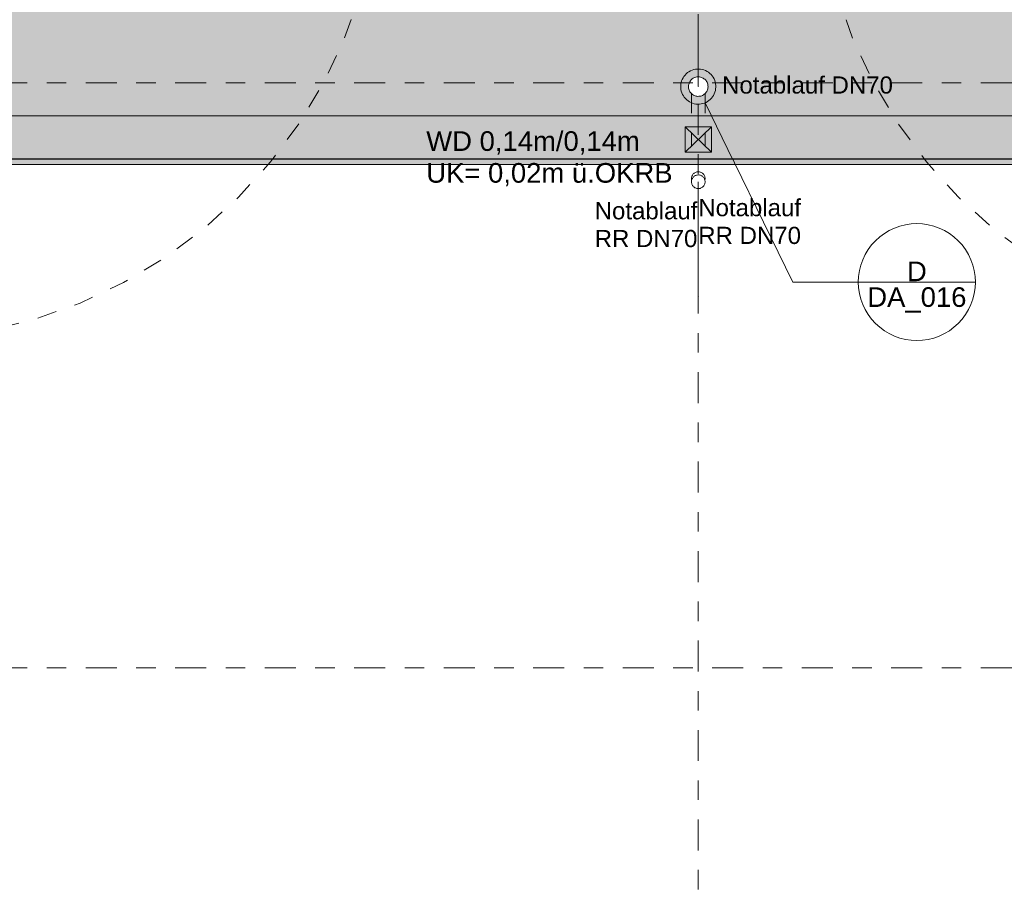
# Model space of a CAD drawing. Header units: metres. Extents: x -180 to 4, y -47 to 4.
# Tile 196 of 256: x -61.65 to -56.6, y -24.11 to -19.62. Entities that reach past the tile are written whole.
import ezdxf

# ---------------------------------------------------------------- set-up
doc = ezdxf.new("R2010")
doc.units = ezdxf.units.M
doc.header["$LTSCALE"] = 0.05
doc.header["$PDMODE"] = 1
doc.header["$PDSIZE"] = -2
for name, pattern in [('Linienart-50', [2.116531, 1.058062, -1.058469]), ('Linienart-53', [5.291531, 3.175, -1.058062, 0.352704, -0.705764]), ('VW-01 Strichlinie kurz', [1.999894, 0.999947, -0.999947])]:
    doc.linetypes.add(name, pattern=pattern)
for name, color, linetype, lineweight, true_color in [('30 -34 Innenwände- 11 Durchbruch', 4, 'Continuous', 9, 0x00ffff), ('30 -34 Innenwände- 6 Elemente', 7, 'Continuous', 9, 0xff6633), ('30 -35 Decken- 1 Konstruktion-Träger- Stahlbeton', 7, 'Continuous', 13, 0x33aa00), ('30 -35 Decken- 11 Bodendurchbruch', 7, 'Continuous', 15, 0x599559), ('30 -36 Dächer- 1 Konstruktion', 7, 'Continuous', 35, 0x6666cc), ('30 -36 Dächer- 3 Dachbeläge', 7, 'Continuous', 15, 0x9999ff), ('40 -41 Abwasser_Wasser_Gas- 1 Abwasser + sanitäre Anlagen', 7, 'Continuous', 9, 0xff6633), ('70 -72 Beschriftung- 1 Beschriftung allgemein', 7, 'Continuous', 9, 0xff6633), ('70 -72 Beschriftung- 7 Detailverweise', 7, 'Continuous', 9, 0x00dd00), ('CW-Unsichtbar', 7, 'Continuous', 9, 0x599559)]:
    doc.layers.add(name, color=color, linetype=linetype, lineweight=lineweight, true_color=true_color)
for name, color, linetype, lineweight in [('30 -36 Dächer- 9 Sonstiges zur KG360', 7, 'VW-01 Strichlinie kurz', 9), ('40 -41 Abwasser_Wasser_Gas- 2 Wasser-1', 7, 'Continuous', 15), ('70 -71 Achsen- 1 Gebäudeachsen', 7, 'Linienart-53', 18), ('Keine', 7, 'Continuous', 9)]:
    doc.layers.add(name, color=color, linetype=linetype, lineweight=lineweight)
doc.styles.add('Arial', font='arial.ttf')

# ---------------------------------------------------------------- blocks, each defined once
blk = doc.blocks.new('Gruppe')
at = {"color": 255, "linetype": 'Continuous', "lineweight": 5, "transparency": 33554687}
blk.add_wipeout([(-99.811, -19.947), (-74.281, -19.947), (-74.281, -20.337), (-50.311, -20.337), (-50.311, -19.947), (-24.781, -19.947), (-24.781, -20.337), (-0.031, -20.337), (-0.031, -11.697), (-33.811, -11.697), (-33.811, -11.307), (-49.531, -11.307), (-49.531, -11.697), (-83.311, -11.697), (-83.311, -11.307), (-99.811, -11.307)], dxfattribs=at).dxf.layer = '30 -36 Dächer- 1 Konstruktion'
at = {"layer": '30 -36 Dächer- 1 Konstruktion', "color": 7, "linetype": 'Continuous', "lineweight": 5, "transparency": 33554687, "flags": 128}
blk.add_lwpolyline([(-99.811, -19.947), (-74.281, -19.947), (-74.281, -20.337), (-50.311, -20.337), (-50.311, -19.947), (-24.781, -19.947), (-24.781, -20.337), (-0.031, -20.337), (-0.031, -11.697), (-33.811, -11.697), (-33.811, -11.307), (-49.531, -11.307), (-49.531, -11.697), (-83.311, -11.697), (-83.311, -11.307), (-99.811, -11.307)], close=True, dxfattribs=at)
at = {"color": 255, "linetype": 'Continuous', "lineweight": 5, "transparency": 33554687}
blk.add_wipeout([(-99.811, -19.947), (-74.281, -19.947), (-74.281, -20.337), (-50.311, -20.337), (-50.311, -19.947), (-24.781, -19.947), (-24.781, -20.337), (-0.031, -20.337), (-0.031, -11.697), (-33.811, -11.697), (-33.811, -11.307), (-49.531, -11.307), (-49.531, -11.697), (-83.311, -11.697), (-83.311, -11.307), (-99.811, -11.307)], dxfattribs=at).dxf.layer = '30 -36 Dächer- 1 Konstruktion'
at = {"layer": '30 -36 Dächer- 1 Konstruktion', "color": 7, "linetype": 'Continuous', "lineweight": 5, "transparency": 33554687, "flags": 128}
blk.add_lwpolyline([(-99.811, -19.947), (-74.281, -19.947), (-74.281, -20.337), (-50.311, -20.337), (-50.311, -19.947), (-24.781, -19.947), (-24.781, -20.337), (-0.031, -20.337), (-0.031, -11.697), (-33.811, -11.697), (-33.811, -11.307), (-49.531, -11.307), (-49.531, -11.697), (-83.311, -11.697), (-83.311, -11.307), (-99.811, -11.307)], close=True, dxfattribs=at)
at = {"color": 255, "linetype": 'Continuous', "lineweight": 5, "transparency": 33554687}
blk.add_wipeout([(-99.811, -19.947), (-74.281, -19.947), (-74.281, -20.337), (-50.311, -20.337), (-50.311, -19.947), (-24.781, -19.947), (-24.781, -20.337), (-0.031, -20.337), (-0.031, -11.697), (-33.811, -11.697), (-33.811, -11.307), (-49.531, -11.307), (-49.531, -11.697), (-83.311, -11.697), (-83.311, -11.307), (-99.811, -11.307)], dxfattribs=at).dxf.layer = '30 -36 Dächer- 1 Konstruktion'
at = {"layer": '30 -36 Dächer- 1 Konstruktion', "color": 7, "linetype": 'Continuous', "lineweight": 5, "transparency": 33554687, "flags": 128}
blk.add_lwpolyline([(-99.811, -19.947), (-74.281, -19.947), (-74.281, -20.337), (-50.311, -20.337), (-50.311, -19.947), (-24.781, -19.947), (-24.781, -20.337), (-0.031, -20.337), (-0.031, -11.697), (-33.811, -11.697), (-33.811, -11.307), (-49.531, -11.307), (-49.531, -11.697), (-83.311, -11.697), (-83.311, -11.307), (-99.811, -11.307)], close=True, dxfattribs=at)
at = {"color": 255, "linetype": 'Continuous', "lineweight": 5, "transparency": 33554687}
blk.add_wipeout([(-99.811, -19.947), (-74.281, -19.947), (-74.281, -20.337), (-50.311, -20.337), (-50.311, -19.947), (-24.781, -19.947), (-24.781, -20.337), (-0.031, -20.337), (-0.031, -11.697), (-33.811, -11.697), (-33.811, -11.307), (-49.531, -11.307), (-49.531, -11.697), (-83.311, -11.697), (-83.311, -11.307), (-99.811, -11.307)], dxfattribs=at).dxf.layer = '30 -36 Dächer- 1 Konstruktion'
at = {"layer": '30 -36 Dächer- 1 Konstruktion', "color": 7, "linetype": 'Continuous', "lineweight": 5, "transparency": 33554687, "flags": 128}
blk.add_lwpolyline([(-99.811, -19.947), (-74.281, -19.947), (-74.281, -20.337), (-50.311, -20.337), (-50.311, -19.947), (-24.781, -19.947), (-24.781, -20.337), (-0.031, -20.337), (-0.031, -11.697), (-33.811, -11.697), (-33.811, -11.307), (-49.531, -11.307), (-49.531, -11.697), (-83.311, -11.697), (-83.311, -11.307), (-99.811, -11.307)], close=True, dxfattribs=at)
at = {"color": 255, "linetype": 'Continuous', "lineweight": 5, "transparency": 33554687}
blk.add_wipeout([(-99.811, -19.947), (-74.281, -19.947), (-74.281, -20.337), (-50.311, -20.337), (-50.311, -19.947), (-24.781, -19.947), (-24.781, -20.337), (-0.031, -20.337), (-0.031, -11.697), (-33.811, -11.697), (-33.811, -11.307), (-49.531, -11.307), (-49.531, -11.697), (-83.311, -11.697), (-83.311, -11.307), (-99.811, -11.307)], dxfattribs=at).dxf.layer = '30 -36 Dächer- 1 Konstruktion'
at = {"layer": '30 -36 Dächer- 1 Konstruktion', "color": 7, "linetype": 'Continuous', "lineweight": 5, "transparency": 33554687, "flags": 128}
blk.add_lwpolyline([(-99.811, -19.947), (-74.281, -19.947), (-74.281, -20.337), (-50.311, -20.337), (-50.311, -19.947), (-24.781, -19.947), (-24.781, -20.337), (-0.031, -20.337), (-0.031, -11.697), (-33.811, -11.697), (-33.811, -11.307), (-49.531, -11.307), (-49.531, -11.697), (-83.311, -11.697), (-83.311, -11.307), (-99.811, -11.307)], close=True, dxfattribs=at)
blk = doc.blocks.new('_04-Dach (2D)')
at = {"layer": '30 -36 Dächer- 1 Konstruktion', "flags": 128}
blk.add_lwpolyline([(-99.811, -19.947), (-74.281, -19.947), (-74.281, -20.337), (-50.311, -20.337), (-50.311, -19.947), (-24.781, -19.947), (-24.781, -20.337), (-0.031, -20.337), (-0.031, -11.697), (-33.811, -11.697), (-33.811, -11.307), (-49.531, -11.307), (-49.531, -11.697), (-83.311, -11.697), (-83.311, -11.307), (-99.811, -11.307)], close=True, dxfattribs=at)
at = {"layer": '30 -36 Dächer- 1 Konstruktion', "color": 7, "linetype": 'Continuous', "lineweight": 25, "transparency": 33554687}
for points in [[(-74.281, -19.947), (-74.281, -20.337), (-50.311, -20.337), (-50.311, -19.947)], [(-50.311, -19.947), (-50.311, -20.337), (-74.281, -20.337), (-74.281, -19.947)], [(-50.311, -20.337), (-50.311, -20.337), (-74.281, -20.337), (-74.281, -20.337), (-50.311, -20.337)]]:
    blk.add_lwpolyline(points, dxfattribs=at)
at = {"layer": '30 -36 Dächer- 1 Konstruktion', "color": 7, "linetype": 'Continuous', "lineweight": 5, "transparency": 33554687}
for points in [[(-74.281, -19.947), (-74.281, -20.337), (-50.311, -20.337), (-50.311, -19.947)], [(-50.311, -19.947), (-50.311, -20.337), (-74.281, -20.337), (-74.281, -19.947)], [(-74.281, -19.947), (-74.281, -20.337), (-50.311, -20.337), (-50.311, -19.947)], [(-50.311, -19.947), (-50.311, -20.337), (-74.281, -20.337), (-74.281, -19.947)], [(-74.281, -19.947), (-74.281, -20.337), (-50.311, -20.337), (-50.311, -19.947)], [(-50.311, -19.947), (-50.311, -20.337), (-74.281, -20.337), (-74.281, -19.947)], [(-50.311, -20.337), (-50.311, -20.337), (-74.281, -20.337), (-74.281, -20.337), (-50.311, -20.337)], [(-50.311, -20.337), (-50.311, -20.337), (-74.281, -20.337), (-74.281, -20.337), (-50.311, -20.337)], [(-50.311, -20.337), (-50.311, -20.337), (-74.281, -20.337), (-74.281, -20.337), (-50.311, -20.337)]]:
    blk.add_lwpolyline(points, dxfattribs=at)
at = {"layer": '30 -36 Dächer- 1 Konstruktion', "color": 7, "linetype": 'Continuous', "lineweight": 13, "transparency": 33554687}
for points in [[(-74.281, -19.947), (-74.281, -20.337), (-50.311, -20.337), (-50.311, -19.947)], [(-50.311, -19.947), (-50.311, -20.337), (-74.281, -20.337), (-74.281, -19.947)], [(-50.311, -20.337), (-50.311, -20.337), (-74.281, -20.337), (-74.281, -20.337), (-50.311, -20.337)]]:
    blk.add_lwpolyline(points, dxfattribs=at)
at = {"layer": '30 -35 Decken- 1 Konstruktion-Träger- Stahlbeton', "color": 7}
blk.add_blockref('Gruppe', (0, 0), dxfattribs=at)
blk = doc.blocks.new('Gruppe-65')
at = {"layer": '70 -72 Beschriftung- 1 Beschriftung allgemein', "insert": (-58.171, -20.5436), "char_height": 0.0881, "attachment_point": 1, "line_spacing_factor": 0.969685, "style": 'Arial'}
blk.add_mtext('Notablauf\\PRR DN70', dxfattribs=at)
at = {"color": 255}
blk.add_wipeout([(-58.1407, -20.4215), (-58.1391, -20.4246), (-58.1379, -20.4278), (-58.1369, -20.4311), (-58.1363, -20.4345), (-58.136, -20.4379), (-58.1361, -20.4413), (-58.1365, -20.4447), (-58.1372, -20.4481), (-58.1382, -20.4514), (-58.1396, -20.4545), (-58.1413, -20.4575), (-58.1432, -20.4603), (-58.1455, -20.463), (-58.1479, -20.4653), (-58.1506, -20.4675), (-58.1535, -20.4693), (-58.1566, -20.4709), (-58.1597, -20.4722), (-58.1631, -20.4731), (-58.1664, -20.4737), (-58.1699, -20.474), (-58.1733, -20.474), (-58.1767, -20.4736), (-58.1801, -20.4728), (-58.1833, -20.4718), (-58.1865, -20.4704), (-58.1895, -20.4688), (-58.1923, -20.4668), (-58.1949, -20.4646), (-58.1973, -20.4621), (-58.1994, -20.4594), (-58.2013, -20.4565), (-58.2029, -20.4535), (-58.2041, -20.4503), (-58.2051, -20.447), (-58.2057, -20.4436), (-58.206, -20.4402), (-58.2059, -20.4367), (-58.2055, -20.4333), (-58.2048, -20.43), (-58.2038, -20.4267), (-58.2024, -20.4236), (-58.2007, -20.4206), (-58.1988, -20.4177), (-58.1965, -20.4151), (-58.1941, -20.4127), (-58.1914, -20.4106), (-58.1885, -20.4087), (-58.1854, -20.4072), (-58.1823, -20.4059), (-58.1789, -20.4049), (-58.1756, -20.4043), (-58.1721, -20.4041), (-58.1687, -20.4041), (-58.1653, -20.4045), (-58.1619, -20.4052), (-58.1587, -20.4063), (-58.1555, -20.4076), (-58.1525, -20.4093), (-58.1497, -20.4113), (-58.1471, -20.4135), (-58.1447, -20.416), (-58.1426, -20.4186)], dxfattribs=at).dxf.layer = '40 -41 Abwasser_Wasser_Gas- 2 Wasser-1'
at = {"layer": '40 -41 Abwasser_Wasser_Gas- 2 Wasser-1'}
blk.add_line((-58.171, -20.439), (-58.171, -20.631), dxfattribs=at)
at = {"layer": '40 -41 Abwasser_Wasser_Gas- 2 Wasser-1', "flags": 128}
blk.add_lwpolyline([(-58.1407, -20.4215), (-58.1391, -20.4246), (-58.1379, -20.4278), (-58.1369, -20.4311), (-58.1363, -20.4345), (-58.136, -20.4379), (-58.1361, -20.4413), (-58.1365, -20.4447), (-58.1372, -20.4481), (-58.1382, -20.4514), (-58.1396, -20.4545), (-58.1413, -20.4575), (-58.1432, -20.4603), (-58.1455, -20.463), (-58.1479, -20.4653), (-58.1506, -20.4675), (-58.1535, -20.4693), (-58.1566, -20.4709), (-58.1597, -20.4722), (-58.1631, -20.4731), (-58.1664, -20.4737), (-58.1699, -20.474), (-58.1733, -20.474), (-58.1767, -20.4736), (-58.1801, -20.4728), (-58.1833, -20.4718), (-58.1865, -20.4704), (-58.1895, -20.4688), (-58.1923, -20.4668), (-58.1949, -20.4646), (-58.1973, -20.4621), (-58.1994, -20.4594), (-58.2013, -20.4565), (-58.2029, -20.4535), (-58.2041, -20.4503), (-58.2051, -20.447), (-58.2057, -20.4436), (-58.206, -20.4402), (-58.2059, -20.4367), (-58.2055, -20.4333), (-58.2048, -20.43), (-58.2038, -20.4267), (-58.2024, -20.4236), (-58.2007, -20.4206), (-58.1988, -20.4177), (-58.1965, -20.4151), (-58.1941, -20.4127), (-58.1914, -20.4106), (-58.1885, -20.4087), (-58.1854, -20.4072), (-58.1823, -20.4059), (-58.1789, -20.4049), (-58.1756, -20.4043), (-58.1721, -20.4041), (-58.1687, -20.4041), (-58.1653, -20.4045), (-58.1619, -20.4052), (-58.1587, -20.4063), (-58.1555, -20.4076), (-58.1525, -20.4093), (-58.1497, -20.4113), (-58.1471, -20.4135), (-58.1447, -20.416), (-58.1426, -20.4186)], close=True, dxfattribs=at)
blk = doc.blocks.new('Gruppe-66')
at = {"layer": '70 -72 Beschriftung- 1 Beschriftung allgemein', "linetype": 'Continuous', "lineweight": 0}
blk.add_hatch(color=30, dxfattribs=at).paths.add_polyline_path([(-58.1701, -21.0453), (-58.171, -21.0485), (-58.1719, -21.0453)])
at = {"layer": '70 -72 Beschriftung- 1 Beschriftung allgemein', "lineweight": 5, "flags": 128}
blk.add_lwpolyline([(-58.1701, -21.0453), (-58.171, -21.0485), (-58.1719, -21.0453)], close=True, dxfattribs=at)
at = {"layer": '40 -41 Abwasser_Wasser_Gas- 2 Wasser-1', "color": 7}
blk.add_blockref('Gruppe-65', (0, 0), dxfattribs=at)
at = {"layer": '70 -72 Beschriftung- 1 Beschriftung allgemein'}
blk.add_line((-58.171, -20.439), (-58.171, -21.0485), dxfattribs=at)
blk = doc.blocks.new('Gruppe-67')
at = {"layer": '70 -72 Beschriftung- 1 Beschriftung allgemein', "color": 7}
blk.add_blockref('Gruppe-66', (0, 0), dxfattribs=at)
blk = doc.blocks.new('Gruppe-351')
at = {"layer": '30 -36 Dächer- 9 Sonstiges zur KG360', "color": 9, "lineweight": 5, "true_color": 0xbababa, "flags": 128}
blk.add_lwpolyline([(-62.296, -16.267), (-62.051, -16.2791), (-61.8083, -16.3151), (-61.5703, -16.3747), (-61.3393, -16.4573), (-61.1175, -16.5622), (-60.9071, -16.6884), (-60.71, -16.8345), (-60.5282, -16.9993), (-60.3635, -17.1811), (-60.2173, -17.3781), (-60.0912, -17.5886), (-59.9863, -17.8103), (-59.9036, -18.0413), (-59.844, -18.2793), (-59.808, -18.522), (-59.796, -18.767), (-59.808, -19.0121), (-59.844, -19.2548), (-59.9036, -19.4928), (-59.9863, -19.7238), (-60.0912, -19.9455), (-60.2173, -20.156), (-60.3635, -20.353), (-60.5282, -20.5348), (-60.71, -20.6996), (-60.9071, -20.8457), (-61.1175, -20.9718), (-61.3393, -21.0767), (-61.5703, -21.1594), (-61.8083, -21.219), (-62.051, -21.255), (-62.296, -21.267), (-62.541, -21.255), (-62.7837, -21.219), (-63.0217, -21.1594), (-63.2527, -21.0767), (-63.4745, -20.9718), (-63.6849, -20.8457), (-63.882, -20.6996), (-64.0638, -20.5348), (-64.2285, -20.353), (-64.3747, -20.156), (-64.5008, -19.9455), (-64.6057, -19.7238), (-64.6884, -19.4928), (-64.748, -19.2548), (-64.784, -19.0121), (-64.796, -18.767), (-64.784, -18.522), (-64.748, -18.2793), (-64.6884, -18.0413), (-64.6057, -17.8103), (-64.5008, -17.5886), (-64.3747, -17.3781), (-64.2285, -17.1811), (-64.0638, -16.9993), (-63.882, -16.8345), (-63.6849, -16.6884), (-63.4745, -16.5622), (-63.2527, -16.4573), (-63.0217, -16.3747), (-62.7837, -16.3151), (-62.541, -16.2791)], close=True, dxfattribs=at)
blk = doc.blocks.new('Gruppe-352')
at = {"layer": '30 -36 Dächer- 9 Sonstiges zur KG360', "color": 9, "lineweight": 5, "true_color": 0xbababa, "flags": 128}
blk.add_lwpolyline([(-55.0685, -16.267), (-54.8235, -16.2791), (-54.5808, -16.3151), (-54.3428, -16.3747), (-54.1118, -16.4573), (-53.89, -16.5622), (-53.6796, -16.6884), (-53.4825, -16.8345), (-53.3007, -16.9993), (-53.136, -17.1811), (-52.9898, -17.3781), (-52.8637, -17.5886), (-52.7588, -17.8103), (-52.6761, -18.0413), (-52.6165, -18.2793), (-52.5805, -18.522), (-52.5685, -18.767), (-52.5805, -19.0121), (-52.6165, -19.2548), (-52.6761, -19.4928), (-52.7588, -19.7238), (-52.8637, -19.9455), (-52.9898, -20.156), (-53.136, -20.353), (-53.3007, -20.5348), (-53.4825, -20.6996), (-53.6796, -20.8457), (-53.89, -20.9718), (-54.1118, -21.0767), (-54.3428, -21.1594), (-54.5808, -21.219), (-54.8235, -21.255), (-55.0685, -21.267), (-55.3135, -21.255), (-55.5562, -21.219), (-55.7942, -21.1594), (-56.0252, -21.0767), (-56.247, -20.9718), (-56.4574, -20.8457), (-56.6545, -20.6996), (-56.8363, -20.5348), (-57.001, -20.353), (-57.1472, -20.156), (-57.2733, -19.9455), (-57.3782, -19.7238), (-57.4609, -19.4928), (-57.5205, -19.2548), (-57.5565, -19.0121), (-57.5685, -18.767), (-57.5565, -18.522), (-57.5205, -18.2793), (-57.4609, -18.0413), (-57.3782, -17.8103), (-57.2733, -17.5886), (-57.1472, -17.3781), (-57.001, -17.1811), (-56.8363, -16.9993), (-56.6545, -16.8345), (-56.4574, -16.6884), (-56.247, -16.5622), (-56.0252, -16.4573), (-55.7942, -16.3747), (-55.5562, -16.3151), (-55.3135, -16.2791)], close=True, dxfattribs=at)
blk = doc.blocks.new('Gruppe-365')
at = {"color": 255, "lineweight": 9}
blk.add_wipeout([(-29.2882, -0.277), (-29.2882, -0.732), (-33.136, -0.732), (-33.136, -11.472), (-29.2882, -11.472), (-29.2882, -25.8641), (-49.636, -25.8641), (-49.636, -30.912), (-29.2882, -30.912), (-29.2882, -31.367), (-50.091, -31.367), (-50.091, -20.117), (-74.501, -20.117), (-74.501, -31.367), (-74.6216, -31.367), (-74.6216, -13.7471), (-51.971, -13.7471), (-51.971, -10.572), (-50.206, -10.572), (-50.206, -8.842), (-51.131, -8.842), (-51.131, -6.592), (-50.206, -6.592), (-50.206, -0.732), (-74.6216, -0.732), (-74.6216, -0.277), (-49.751, -0.277), (-49.751, -11.527), (-33.591, -11.527), (-33.591, -0.277)], dxfattribs=at).dxf.layer = '30 -36 Dächer- 3 Dachbeläge'
at = {"layer": '30 -36 Dächer- 3 Dachbeläge', "linetype": 'Continuous', "lineweight": 0}
h = blk.add_hatch(color=254, dxfattribs=at)
h.paths.add_polyline_path([(-24.751, -20.367), (-24.751, -31.617), (-50.341, -31.617), (-50.341, -20.367), (-74.251, -20.367), (-74.251, -31.617), (-99.841, -31.617), (-99.841, -11.277), (-83.341, -11.277), (-83.341, -0.027), (-49.501, -0.027), (-49.501, -11.277), (-33.841, -11.277), (-33.841, -0.027), (-0.001, -0.027), (-0.001, -20.367)])
h.paths.add_polyline_path([(-99.061, -11.527), (-99.061, -12.057), (-99.591, -12.057), (-99.591, -31.367), (-74.501, -31.367), (-74.501, -20.117), (-50.091, -20.117), (-50.091, -31.367), (-25.001, -31.367), (-25.001, -20.117), (-0.251, -20.117), (-0.251, -0.277), (-33.591, -0.277), (-33.591, -11.527), (-49.751, -11.527), (-49.751, -0.277), (-83.091, -0.277), (-83.091, -11.527)])
at = {"layer": '30 -36 Dächer- 3 Dachbeläge', "linetype": 'Continuous', "lineweight": 9}
h = blk.add_hatch(dxfattribs=at)
h.set_pattern_fill('{914A209A-ED12-11EE-87B6-5CE', style=0, pattern_type=2)
h.set_pattern_definition([(-22, (-41.963306, -17.347042), (-0.018555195, 0.04226461), [0.000625, -0.061875]), (14, (-41.955057, -17.369718), (-0.0371103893, -0.0278327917), [0.000625, -0.030625]), (-3.77456, (-42.01382, -17.38415), (-0.01958604, 0.065974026), [0.00028186, -0.09367194]), (-68, (-41.84373, -17.32024), (0.1926424, 0.04407994), [0.00028125, -0.09346875]), (96, (-41.97774, -17.411983), (-0.036105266, -0.06319548), [0.0005625, -0.0931875]), (132, (-41.949908, -17.38828), (0.040202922, 0.004123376), [0.0003125, -0.0621875]), (-17, (-41.98186, -17.37178), (0.0930531, 0.02892868), [0.000625, -0.061875]), (-145, (-41.976705, -17.366625), (0.06266964, -0.04009224), [0.000625, -0.061875]), (-137, (-41.99114, -17.363533), (0.049444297, -0.02123569), [0.000625, -0.061875])])
h.paths.add_polyline_path([(-25.001, -20.117), (-0.251, -20.117), (-0.251, -0.277), (-33.591, -0.277), (-33.591, -11.527), (-49.751, -11.527), (-49.751, -0.277), (-83.091, -0.277), (-83.091, -11.527), (-99.591, -11.527), (-99.591, -31.367), (-74.501, -31.367), (-74.501, -20.117), (-50.091, -20.117), (-50.091, -31.367), (-25.001, -31.367)])
h.paths.add_polyline_path([(-74.9949, -13.7471), (-74.9949, -30.912), (-99.136, -30.912), (-99.136, -11.982), (-82.636, -11.982), (-82.636, -9.597), (-78.391, -9.597), (-78.391, -7.647), (-82.636, -7.647), (-82.636, -5.5564), (-81.5037, -5.5564), (-81.5037, -3.5964), (-82.636, -3.5964), (-82.636, -0.732), (-50.206, -0.732), (-50.206, -6.592), (-51.131, -6.592), (-51.131, -8.842), (-50.206, -8.842), (-50.206, -10.572), (-51.971, -10.572), (-51.971, -13.7471)])
h.paths.add_polyline_path([(-33.136, -11.472), (-33.136, -0.732), (-0.706, -0.732), (-0.706, -19.662), (-20.9881, -19.662), (-20.9881, -11.472)])
h.paths.add_polyline_path([(-49.636, -25.8641), (-25.456, -25.8641), (-25.456, -30.912), (-49.636, -30.912)])
at = {"layer": '30 -36 Dächer- 3 Dachbeläge', "flags": 128}
for points in [[(-24.751, -20.367), (-24.751, -31.617), (-50.341, -31.617), (-50.341, -20.367), (-74.251, -20.367), (-74.251, -31.617), (-99.841, -31.617), (-99.841, -11.277), (-83.341, -11.277), (-83.341, -0.027), (-49.501, -0.027), (-49.501, -11.277), (-33.841, -11.277), (-33.841, -0.027), (-0.001, -0.027), (-0.001, -20.367)], [(-99.061, -11.527), (-99.061, -12.057), (-99.591, -12.057), (-99.591, -31.367), (-74.501, -31.367), (-74.501, -20.117), (-50.091, -20.117), (-50.091, -31.367), (-25.001, -31.367), (-25.001, -20.117), (-0.251, -20.117), (-0.251, -0.277), (-33.591, -0.277), (-33.591, -11.527), (-49.751, -11.527), (-49.751, -0.277), (-83.091, -0.277), (-83.091, -11.527)]]:
    blk.add_lwpolyline(points, close=True, dxfattribs=at)
at = {"layer": '30 -36 Dächer- 3 Dachbeläge', "lineweight": 9, "flags": 128}
blk.add_lwpolyline([(-25.001, -20.117), (-0.251, -20.117), (-0.251, -0.277), (-33.591, -0.277), (-33.591, -11.527), (-49.751, -11.527), (-49.751, -0.277), (-83.091, -0.277), (-83.091, -11.527), (-99.591, -11.527), (-99.591, -31.367), (-74.501, -31.367), (-74.501, -20.117), (-50.091, -20.117), (-50.091, -31.367), (-25.001, -31.367)], close=True, dxfattribs=at)
at = {"layer": 'Keine', "color": 7}
for name in ['Gruppe-351', 'Gruppe-352']:
    blk.add_blockref(name, (0, 0), dxfattribs=at)
blk = doc.blocks.new('Gruppe-1452')
at = {"layer": '70 -72 Beschriftung- 1 Beschriftung allgemein', "insert": (-58.0488, -19.9148), "char_height": 0.088103, "attachment_point": 1, "line_spacing_factor": 0.969685, "style": 'Arial'}
blk.add_mtext('Notablauf DN70', dxfattribs=at)
at = {"color": 255}
blk.add_wipeout([(-58.1277, -19.992), (-58.1304, -19.9962), (-58.1334, -20), (-58.1368, -20.0035), (-58.1406, -20.0067), (-58.1446, -20.0095), (-58.1489, -20.0119), (-58.1534, -20.0138), (-58.1581, -20.0153), (-58.1629, -20.0164), (-58.1677, -20.0169), (-58.1726, -20.017), (-58.1775, -20.0166), (-58.1824, -20.0157), (-58.1871, -20.0144), (-58.1916, -20.0126), (-58.196, -20.0103), (-58.2001, -20.0077), (-58.204, -20.0046), (-58.2075, -20.0012), (-58.2107, -19.9975), (-58.2135, -19.9934), (-58.2158, -19.9892), (-58.2178, -19.9847), (-58.2193, -19.98), (-58.2203, -19.9752), (-58.2209, -19.9703), (-58.221, -19.9654), (-58.2206, -19.9605), (-58.2197, -19.9557), (-58.2183, -19.951), (-58.2165, -19.9464), (-58.2143, -19.942), (-58.2116, -19.9379), (-58.2086, -19.9341), (-58.2052, -19.9305), (-58.2014, -19.9274), (-58.1974, -19.9246), (-58.1931, -19.9222), (-58.1886, -19.9202), (-58.1839, -19.9187), (-58.1791, -19.9177), (-58.1743, -19.9171), (-58.1694, -19.9171), (-58.1645, -19.9175), (-58.1596, -19.9183), (-58.1549, -19.9197), (-58.1504, -19.9215), (-58.146, -19.9237), (-58.1419, -19.9264), (-58.138, -19.9294), (-58.1345, -19.9329), (-58.1313, -19.9366), (-58.1285, -19.9406), (-58.1262, -19.9449), (-58.1242, -19.9494), (-58.1227, -19.9541), (-58.1217, -19.9589), (-58.1211, -19.9638), (-58.121, -19.9687), (-58.1214, -19.9736), (-58.1223, -19.9784), (-58.1237, -19.9831), (-58.1255, -19.9877)], dxfattribs=at).dxf.layer = '40 -41 Abwasser_Wasser_Gas- 2 Wasser-1'
at = {"layer": '40 -41 Abwasser_Wasser_Gas- 1 Abwasser + sanitäre Anlagen', "linetype": 'Continuous', "lineweight": 0}
blk.add_hatch(color=30, dxfattribs=at).paths.add_polyline_path([(-58.1702, -19.964), (-58.171, -19.967), (-58.1718, -19.964)])
at = {"layer": '40 -41 Abwasser_Wasser_Gas- 1 Abwasser + sanitäre Anlagen', "linetype": 'Linienart-50'}
for p, q in [((-58.171, -19.7126), (-58.171, -19.967)), ((-58.206, -20.0027), (-58.206, -20.2704)), ((-58.136, -20.0027), (-58.136, -20.2704))]:
    blk.add_line(p, q, dxfattribs=at)
at = {"layer": '40 -41 Abwasser_Wasser_Gas- 1 Abwasser + sanitäre Anlagen', "lineweight": 5, "flags": 128}
blk.add_lwpolyline([(-58.1702, -19.964), (-58.171, -19.967), (-58.1718, -19.964)], close=True, dxfattribs=at)
at = {"layer": '40 -41 Abwasser_Wasser_Gas- 2 Wasser-1'}
blk.add_line((-58.171, -19.967), (-58.171, -19.775), dxfattribs=at)
at = {"layer": '40 -41 Abwasser_Wasser_Gas- 2 Wasser-1', "flags": 128}
for points in [[(-58.0931, -20.012), (-58.0978, -20.0195), (-58.1033, -20.0264), (-58.1095, -20.0327), (-58.1162, -20.0384), (-58.1235, -20.0435), (-58.1312, -20.0478), (-58.1393, -20.0513), (-58.1477, -20.054), (-58.1563, -20.0558), (-58.1651, -20.0568), (-58.1739, -20.057), (-58.1827, -20.0563), (-58.1914, -20.0547), (-58.1999, -20.0523), (-58.2081, -20.049), (-58.216, -20.045), (-58.2234, -20.0402), (-58.2303, -20.0347), (-58.2367, -20.0286), (-58.2424, -20.0218), (-58.2474, -20.0146), (-58.2517, -20.0068), (-58.2552, -19.9987), (-58.2579, -19.9903), (-58.2598, -19.9817), (-58.2608, -19.9729), (-58.261, -19.9641), (-58.2602, -19.9553), (-58.2586, -19.9466), (-58.2562, -19.9381), (-58.253, -19.9299), (-58.2489, -19.922), (-58.2442, -19.9146), (-58.2387, -19.9077), (-58.2325, -19.9014), (-58.2258, -19.8956), (-58.2185, -19.8906), (-58.2108, -19.8863), (-58.2027, -19.8828), (-58.1943, -19.8801), (-58.1857, -19.8782), (-58.1769, -19.8772), (-58.1681, -19.8771), (-58.1593, -19.8778), (-58.1506, -19.8794), (-58.1421, -19.8818), (-58.1339, -19.8851), (-58.126, -19.8891), (-58.1186, -19.8939), (-58.1117, -19.8994), (-58.1053, -19.9055), (-58.0996, -19.9123), (-58.0946, -19.9195), (-58.0903, -19.9272), (-58.0868, -19.9353), (-58.0841, -19.9437), (-58.0822, -19.9524), (-58.0812, -19.9612), (-58.081, -19.97), (-58.0818, -19.9788), (-58.0834, -19.9875), (-58.0858, -19.996), (-58.089, -20.0042)], [(-58.1277, -19.992), (-58.1304, -19.9962), (-58.1334, -20), (-58.1368, -20.0035), (-58.1406, -20.0067), (-58.1446, -20.0095), (-58.1489, -20.0119), (-58.1534, -20.0138), (-58.1581, -20.0153), (-58.1629, -20.0164), (-58.1677, -20.0169), (-58.1726, -20.017), (-58.1775, -20.0166), (-58.1824, -20.0157), (-58.1871, -20.0144), (-58.1916, -20.0126), (-58.196, -20.0103), (-58.2001, -20.0077), (-58.204, -20.0046), (-58.2075, -20.0012), (-58.2107, -19.9975), (-58.2135, -19.9934), (-58.2158, -19.9892), (-58.2178, -19.9847), (-58.2193, -19.98), (-58.2203, -19.9752), (-58.2209, -19.9703), (-58.221, -19.9654), (-58.2206, -19.9605), (-58.2197, -19.9557), (-58.2183, -19.951), (-58.2165, -19.9464), (-58.2143, -19.942), (-58.2116, -19.9379), (-58.2086, -19.9341), (-58.2052, -19.9305), (-58.2014, -19.9274), (-58.1974, -19.9246), (-58.1931, -19.9222), (-58.1886, -19.9202), (-58.1839, -19.9187), (-58.1791, -19.9177), (-58.1743, -19.9171), (-58.1694, -19.9171), (-58.1645, -19.9175), (-58.1596, -19.9183), (-58.1549, -19.9197), (-58.1504, -19.9215), (-58.146, -19.9237), (-58.1419, -19.9264), (-58.138, -19.9294), (-58.1345, -19.9329), (-58.1313, -19.9366), (-58.1285, -19.9406), (-58.1262, -19.9449), (-58.1242, -19.9494), (-58.1227, -19.9541), (-58.1217, -19.9589), (-58.1211, -19.9638), (-58.121, -19.9687), (-58.1214, -19.9736), (-58.1223, -19.9784), (-58.1237, -19.9831), (-58.1255, -19.9877)]]:
    blk.add_lwpolyline(points, close=True, dxfattribs=at)
blk = doc.blocks.new('Gruppe-1455')
at = {"layer": '70 -72 Beschriftung- 1 Beschriftung allgemein', "insert": (-58.702, -20.5596), "char_height": 0.0881, "attachment_point": 1, "line_spacing_factor": 0.969685, "style": 'Arial'}
blk.add_mtext('Notablauf\\PRR DN70', dxfattribs=at)
at = {"color": 255}
blk.add_wipeout([(-58.2013, -20.4375), (-58.1994, -20.4347), (-58.1973, -20.432), (-58.1949, -20.4295), (-58.1923, -20.4273), (-58.1895, -20.4253), (-58.1865, -20.4237), (-58.1833, -20.4223), (-58.1801, -20.4212), (-58.1767, -20.4205), (-58.1733, -20.4201), (-58.1699, -20.4201), (-58.1664, -20.4203), (-58.1631, -20.421), (-58.1597, -20.4219), (-58.1566, -20.4232), (-58.1535, -20.4247), (-58.1506, -20.4266), (-58.1479, -20.4287), (-58.1455, -20.4311), (-58.1432, -20.4337), (-58.1413, -20.4366), (-58.1396, -20.4396), (-58.1382, -20.4427), (-58.1372, -20.446), (-58.1365, -20.4493), (-58.1361, -20.4528), (-58.136, -20.4562), (-58.1363, -20.4596), (-58.1369, -20.463), (-58.1379, -20.4663), (-58.1391, -20.4695), (-58.1407, -20.4725), (-58.1426, -20.4754), (-58.1447, -20.4781), (-58.1471, -20.4806), (-58.1497, -20.4828), (-58.1525, -20.4848), (-58.1555, -20.4864), (-58.1587, -20.4878), (-58.1619, -20.4888), (-58.1653, -20.4896), (-58.1687, -20.49), (-58.1721, -20.49), (-58.1756, -20.4897), (-58.1789, -20.4891), (-58.1823, -20.4882), (-58.1854, -20.4869), (-58.1885, -20.4854), (-58.1914, -20.4835), (-58.1941, -20.4814), (-58.1965, -20.479), (-58.1988, -20.4763), (-58.2007, -20.4735), (-58.2024, -20.4705), (-58.2038, -20.4674), (-58.2048, -20.4641), (-58.2055, -20.4607), (-58.2059, -20.4573), (-58.206, -20.4539), (-58.2057, -20.4505), (-58.2051, -20.4471), (-58.2041, -20.4438), (-58.2029, -20.4406)], dxfattribs=at).dxf.layer = '40 -41 Abwasser_Wasser_Gas- 2 Wasser-1'
at = {"layer": '40 -41 Abwasser_Wasser_Gas- 2 Wasser-1'}
blk.add_line((-58.171, -20.455), (-58.171, -20.647), dxfattribs=at)
at = {"layer": '40 -41 Abwasser_Wasser_Gas- 2 Wasser-1', "flags": 128}
blk.add_lwpolyline([(-58.2013, -20.4375), (-58.1994, -20.4347), (-58.1973, -20.432), (-58.1949, -20.4295), (-58.1923, -20.4273), (-58.1895, -20.4253), (-58.1865, -20.4237), (-58.1833, -20.4223), (-58.1801, -20.4212), (-58.1767, -20.4205), (-58.1733, -20.4201), (-58.1699, -20.4201), (-58.1664, -20.4203), (-58.1631, -20.421), (-58.1597, -20.4219), (-58.1566, -20.4232), (-58.1535, -20.4247), (-58.1506, -20.4266), (-58.1479, -20.4287), (-58.1455, -20.4311), (-58.1432, -20.4337), (-58.1413, -20.4366), (-58.1396, -20.4396), (-58.1382, -20.4427), (-58.1372, -20.446), (-58.1365, -20.4493), (-58.1361, -20.4528), (-58.136, -20.4562), (-58.1363, -20.4596), (-58.1369, -20.463), (-58.1379, -20.4663), (-58.1391, -20.4695), (-58.1407, -20.4725), (-58.1426, -20.4754), (-58.1447, -20.4781), (-58.1471, -20.4806), (-58.1497, -20.4828), (-58.1525, -20.4848), (-58.1555, -20.4864), (-58.1587, -20.4878), (-58.1619, -20.4888), (-58.1653, -20.4896), (-58.1687, -20.49), (-58.1721, -20.49), (-58.1756, -20.4897), (-58.1789, -20.4891), (-58.1823, -20.4882), (-58.1854, -20.4869), (-58.1885, -20.4854), (-58.1914, -20.4835), (-58.1941, -20.4814), (-58.1965, -20.479), (-58.1988, -20.4763), (-58.2007, -20.4735), (-58.2024, -20.4705), (-58.2038, -20.4674), (-58.2048, -20.4641), (-58.2055, -20.4607), (-58.2059, -20.4573), (-58.206, -20.4539), (-58.2057, -20.4505), (-58.2051, -20.4471), (-58.2041, -20.4438), (-58.2029, -20.4406)], close=True, dxfattribs=at)
blk = doc.blocks.new('Gruppe-1605')
at = {"layer": '30 -34 Innenwände- 11 Durchbruch', "flags": 128}
blk.add_lwpolyline([(-58.2385, -20.173), (-58.1035, -20.173), (-58.2385, -20.303), (-58.1035, -20.303)], close=True, dxfattribs=at)
blk = doc.blocks.new('Gruppe-1606')
at = {"layer": '30 -34 Innenwände- 11 Durchbruch', "linetype": 'Continuous', "lineweight": 0}
blk.add_hatch(color=4, dxfattribs=at).paths.add_polyline_path([(-58.2385, -20.303), (-58.2385, -20.173), (-58.1035, -20.303), (-58.1035, -20.173)])
at = {"layer": '30 -34 Innenwände- 11 Durchbruch', "flags": 128}
blk.add_lwpolyline([(-58.2385, -20.303), (-58.2385, -20.173), (-58.1035, -20.303), (-58.1035, -20.173)], close=True, dxfattribs=at)
blk = doc.blocks.new('Gruppe-1607')
at = {"layer": '30 -34 Innenwände- 11 Durchbruch', "insert": (-59.5652, -20.4785), "char_height": 0.100689, "attachment_point": 7, "line_spacing_factor": 0.970891, "style": 'Arial'}
blk.add_mtext('WD 0,14m/0,14m\\PUK= 0,02m ü.OKRB', dxfattribs=at)
blk = doc.blocks.new('Gruppe-1608')
at = {"layer": '30 -34 Innenwände- 11 Durchbruch', "color": 7, "transparency": 33554687}
blk.add_blockref('Gruppe-1607', (0, 0), dxfattribs=at)
at = {"layer": '30 -34 Innenwände- 11 Durchbruch'}
for name in ['Gruppe-1605', 'Gruppe-1606']:
    blk.add_blockref(name, (0, 0), dxfattribs=at)
blk = doc.blocks.new('Gruppe-1609')
at = {"layer": 'CW-Unsichtbar', "linetype": 'Continuous', "lineweight": 5, "transparency": 33554687}
for p in [(-58.2385, -20.238), (-58.1035, -20.238)]:
    blk.add_point(p, dxfattribs=at)
at = {"layer": '30 -34 Innenwände- 11 Durchbruch', "color": 7, "transparency": 33554687}
blk.add_blockref('Gruppe-1608', (0, 0), dxfattribs=at)
at = {"layer": '30 -34 Innenwände- 11 Durchbruch', "color": 0, "flags": 1}
for tag in ['prm0_value', 'prm1_value', 'prm2_value', 'prm3_value', 'prm4_value', 'prm5_value', 'prm6_value', 'prm7_value', 'IFC_UUID', 'instanceID', 'prm0_name', 'prm0_type', 'prm1_name', 'prm1_type', 'prm2_name', 'prm2_type', 'prm3_name', 'prm3_type', 'prm4_name', 'prm4_type', 'prm5_name', 'prm5_type', 'prm6_name', 'prm6_type', 'prm7_name', 'prm7_type']:
    blk.add_attdef(tag, (-59.5652, -20.483), '', height=0.00018, dxfattribs=at)
blk = doc.blocks.new('Gruppe-1743')
at = {"color": 255}
blk.add_wipeout([(-50.518, -27.807), (-69.076, -27.807), (-69.076, -20.544), (-69.166, -20.544), (-69.166, -27.897), (-50.518, -27.897)], dxfattribs=at).dxf.layer = '30 -34 Innenwände- 6 Elemente'
blk = doc.blocks.new('Gruppe-1744')
at = {"color": 255}
blk.add_wipeout([(-50.518, -27.957), (-69.226, -27.957), (-69.226, -20.544), (-69.266, -20.544), (-69.266, -27.997), (-50.518, -27.997)], dxfattribs=at).dxf.layer = '30 -34 Innenwände- 6 Elemente'
blk = doc.blocks.new('Gruppe-1745')
at = {"layer": '30 -34 Innenwände- 6 Elemente', "color": 7, "transparency": 33554687}
blk.add_blockref('Gruppe-1743', (0, 0), dxfattribs=at)
blk.add_blockref('Gruppe-1744', (0, 0), dxfattribs=at)
blk = doc.blocks.new('Gruppe-1746')
at = {"layer": '30 -34 Innenwände- 6 Elemente', "color": 7, "transparency": 33554687}
blk.add_blockref('Gruppe-1745', (0, 0), dxfattribs=at)
at = {"layer": '30 -34 Innenwände- 6 Elemente', "color": 0, "flags": 1}
for tag in ['IFC_UUID', 'instanceID']:
    blk.add_attdef(tag, (-69.266, -27.997), '', height=0.00018, dxfattribs=at)
blk = doc.blocks.new('_Dach_2D (2D)')
at = {"layer": '70 -72 Beschriftung- 1 Beschriftung allgemein', "color": 7}
blk.add_blockref('Gruppe-67', (0, 0), dxfattribs=at)
at = {"layer": '30 -35 Decken- 11 Bodendurchbruch', "color": 7}
blk.add_blockref('Gruppe-365', (0, 0), dxfattribs=at)
at = {"layer": '40 -41 Abwasser_Wasser_Gas- 2 Wasser-1', "color": 7}
for name in ['Gruppe-1452', 'Gruppe-1455']:
    blk.add_blockref(name, (0, 0), dxfattribs=at)
at = {"layer": '30 -34 Innenwände- 11 Durchbruch'}
blk.add_blockref('Gruppe-1609', (0, 0), dxfattribs=at)
at = {"layer": '30 -34 Innenwände- 6 Elemente'}
blk.add_blockref('Gruppe-1746', (0, 0), dxfattribs=at)
blk = doc.blocks.new('Gruppe-1985')
at = {"layer": '70 -72 Beschriftung- 7 Detailverweise'}
blk.add_line((-56.7505, -20.9694), (-57.3505, -20.9694), dxfattribs=at)
at = {"layer": '70 -72 Beschriftung- 7 Detailverweise', "flags": 128}
blk.add_lwpolyline([(-56.7505, -20.9694), (-56.752, -20.9988), (-56.7563, -21.0279), (-56.7635, -21.0564), (-56.7734, -21.0842), (-56.786, -21.1108), (-56.8011, -21.136), (-56.8186, -21.1597), (-56.8384, -21.1815), (-56.8602, -21.2013), (-56.8839, -21.2188), (-56.9091, -21.2339), (-56.9357, -21.2465), (-56.9634, -21.2564), (-56.992, -21.2636), (-57.0211, -21.2679), (-57.0505, -21.2694), (-57.0799, -21.2679), (-57.1091, -21.2636), (-57.1376, -21.2564), (-57.1653, -21.2465), (-57.192, -21.2339), (-57.2172, -21.2188), (-57.2409, -21.2013), (-57.2627, -21.1815), (-57.2824, -21.1597), (-57.3, -21.136), (-57.3151, -21.1108), (-57.3277, -21.0842), (-57.3376, -21.0564), (-57.3448, -21.0279), (-57.3491, -20.9988), (-57.3505, -20.9694), (-57.3491, -20.94), (-57.3448, -20.9108), (-57.3376, -20.8823), (-57.3277, -20.8546), (-57.3151, -20.8279), (-57.3, -20.8027), (-57.2824, -20.779), (-57.2627, -20.7572), (-57.2409, -20.7375), (-57.2172, -20.7199), (-57.192, -20.7048), (-57.1653, -20.6922), (-57.1376, -20.6823), (-57.1091, -20.6751), (-57.0799, -20.6708), (-57.0505, -20.6694), (-57.0211, -20.6708), (-56.992, -20.6751), (-56.9634, -20.6823), (-56.9357, -20.6922), (-56.9091, -20.7048), (-56.8839, -20.7199), (-56.8602, -20.7375), (-56.8384, -20.7572), (-56.8186, -20.779), (-56.8011, -20.8027), (-56.786, -20.8279), (-56.7734, -20.8546), (-56.7635, -20.8823), (-56.7563, -20.9108), (-56.752, -20.94)], close=True, dxfattribs=at)
at = {"layer": '70 -72 Beschriftung- 7 Detailverweise'}
blk.add_point((-57.0505, -20.9694), dxfattribs=at)
at = {"layer": '70 -72 Beschriftung- 7 Detailverweise', "line_spacing_factor": 0.96878, "style": 'Arial'}
for s, insert, char_height, attachment_point in [('D', (-57.0505, -20.9648), 0.1007, 8), ('DA_016', (-57.0505, -20.996), 0.10069, 2)]:
    blk.add_mtext(s, dxfattribs=dict(at, insert=insert, char_height=char_height, attachment_point=attachment_point))
blk = doc.blocks.new('Gruppe-1986')
at = {"layer": '70 -72 Beschriftung- 7 Detailverweise', "transparency": 33554687}
for q in [(-58.136, -20.05), (-57.0505, -20.9694)]:
    blk.add_line((-57.6855, -20.9694), q, dxfattribs=at)
at = {"layer": '70 -72 Beschriftung- 7 Detailverweise', "color": 7, "transparency": 33554687}
blk.add_blockref('Gruppe-1985', (0, 0), dxfattribs=at)
blk = doc.blocks.new('_Dach_2D Bemaßung_ Beschriftung (2D)')
at = {"layer": '70 -72 Beschriftung- 7 Detailverweise'}
blk.add_blockref('Gruppe-1986', (0, 0), dxfattribs=at)
blk = doc.blocks.new('_Achsen (3D)')
at = {"layer": '70 -71 Achsen- 1 Gebäudeachsen', "transparency": 33554687}
for p, q in [((-58.171, 3.8), (-58.171, -46.172)), ((-179.668, -19.947), (3.826, -19.947)), ((-179.668, -22.947), (3.826, -22.947))]:
    blk.add_line(p, q, dxfattribs=at)

msp = doc.modelspace()

# ---------------------------------------------------------------- block references
at = {"layer": 'Keine', "color": 1}
msp.add_blockref('_04-Dach (2D)', (0, 0), dxfattribs=at)

# ---------------------------------------------------------------- next in the draw order: block references
msp.add_blockref('_Dach_2D (2D)', (0, 0), dxfattribs=at)

# ---------------------------------------------------------------- next in the draw order: block references
msp.add_blockref('_Dach_2D Bemaßung_ Beschriftung (2D)', (0, 0), dxfattribs=at)

# ---------------------------------------------------------------- next in the draw order: block references
msp.add_blockref('_Achsen (3D)', (0, 0), dxfattribs=at)

doc.saveas('drawing.dxf')
